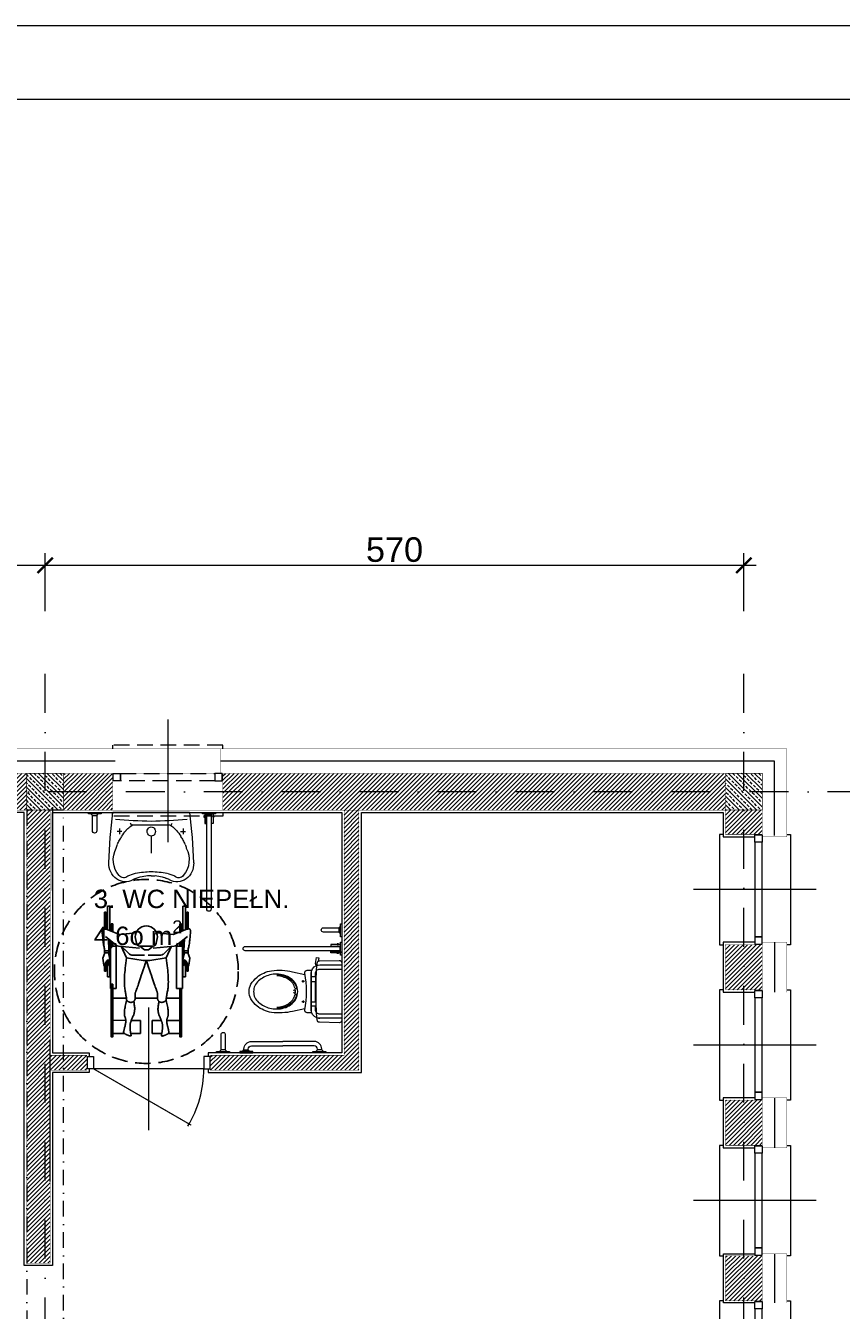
# Model space of a CAD drawing. Extents: x 4615668 to 9294084, y 5331114 to 10688993.
# Tile 12 of 181: x 4647871 to 4648536, y 5336349 to 5337397. Entities that reach past the tile are written whole.
import ezdxf
from ezdxf.lldxf.tags import DXFTag

# ---------------------------------------------------------------- set-up
doc = ezdxf.new("R2010")
doc.units = 0
doc.header["$MEASUREMENT"] = 0
for name, pattern in [('DASHDOT', [25.4, 12.7, -6.35, 0, -6.35]), ('DASHED', [19.05, 12.7, -6.35]), ('l217_500', [2, 1.5, -0.5])]:
    doc.linetypes.add(name, pattern=pattern)
for name, color, linetype in [('1', 7, 'Continuous'), ('DIM', 7, 'Continuous'), ('sciany', 1, 'Continuous'), ('STOLARKA', 4, 'Continuous')]:
    doc.layers.add(name, color=color, linetype=linetype)
for name, color, linetype, lineweight in [('A_widok', 8, 'Continuous', 0), ('gr_klasy', 7, 'l217_500', 13), ('hatch', 253, 'Continuous', 0), ('ocieplenie', 214, 'Continuous', 13), ('Osie', 175, 'DASHDOT', 9), ('sciany - mur', 1, 'Continuous', 30), ('tynk', 252, 'Continuous', 5), ('WYPOSAŻENIE', 223, 'Continuous', 9)]:
    doc.layers.add(name, color=color, linetype=linetype, lineweight=lineweight)
doc.styles.add('Arial Narrow 20', font='arial.ttf', dxfattribs={"height": 20})
doc.styles.add('ARIAL_WYM50', font='arial.ttf', dxfattribs={"height": 15})
doc.linetypes.add('BATTING', pattern='A,0.00254,-2.54,[134,ltypeshp.shx,S=2.54,R=0,X=-2.54,Y=0],-5.08,[134,ltypeshp.shx,S=2.54,R=180,X=2.54,Y=0],-2.54', length=10.16254)
tags = doc.linetypes.add('DASH', pattern=[15, 10, -5]).pattern_tags.tags
tags[6:7] = [DXFTag(74, 4), DXFTag(75, 0), DXFTag(340, '0'), DXFTag(46, 0.0), DXFTag(50, 0.0), DXFTag(44, 0.0), DXFTag(45, 0.0)]
tags[4:5] = [DXFTag(74, 4), DXFTag(75, 0), DXFTag(340, '0'), DXFTag(46, 0.0), DXFTag(50, 0.0), DXFTag(44, 0.0), DXFTag(45, 0.0)]
doc.dimstyles.new('1do100 ok', dxfattribs={"dimscale": 0.5, "dimtxt": 12, "dimasz": 25, "dimexe": 20, "dimexo": 0, "dimgap": 5, "dimtad": 1, "dimdec": 0, "dimzin": 9, "dimtxsty": 'Arial Narrow 20', "dimblk": 'ARCHTICK', "dimcen": 3, "dimdle": 20, "dimclrd": 256, "dimclre": 256, "dimclrt": 256, "dimadec": 0, "dimazin": 2, "dimtfac": 1, "dimtdec": 0, "dimtix": 1, "dimtmove": 2, "dimatfit": 3, "dimldrblk": 'NONE', "dimfxl": 0, "dimtvp": 1, "dimtolj": 1, "dimtzin": 0, "dimlwd": 5, "dimlwe": 5, "dimarcsym": 0})

# ---------------------------------------------------------------- blocks, each defined once
blk = doc.blocks.new('G$C61CBF25F')
at = {"layer": 'Osie', "lineweight": 0, "ltscale": 2.5}
for p, q in [((855, 0), (855, 1880)), ((1425, 0), (1425, 1880)), ((1525, 1780), (204.8, 1780)), ((1525, 1780), (204.8, 1780))]:
    blk.add_line(p, q, dxfattribs=at)
blk = doc.blocks.new('G$C503E6358')
at = {"layer": 'STOLARKA', "color": 5, "linetype": 'DASHED', "lineweight": 0}
blk.add_line((100, 45), (0, 45), dxfattribs=at)
for points in [[(24, 0), (21, 0), (21, 90), (24, 90)], [(76, 0), (79, 0), (79, 90), (76, 90)]]:
    blk.add_lwpolyline(points, dxfattribs=at)
for points in [[(56, 89.5), (56, 83.5), (50, 83.5), (50, 89.5)], [(56, 83.5), (56, 6.5), (50, 6.5), (50, 83.5)], [(56, 0.5), (56, 6.5), (50, 6.5), (50, 0.5)]]:
    blk.add_lwpolyline(points, close=True, dxfattribs=at)
blk = doc.blocks.new('umywalka')
at = {"layer": 'WYPOSAŻENIE', "lineweight": 0}
for p, q in [((-13.1, -5.4), (-17.6, -5.4)), ((-15.4, -7.4), (-15.4, -3.4)), ((0, -62.6), (0, 0)), ((0.1, -2.7), (0, -2.7)), ((-10.1, -16.2), (-10.9, -14.9)), ((-51.5, -31.3), (-51.5, -28.2)), ((-51.5, -31.3), (-51.5, -34.3)), ((-19.1, -31.3), (-33, -31.3)), ((-10.1, -46.3), (-10.9, -47.7)), ((-13.1, -57.2), (-17.6, -57.2)), ((-15.4, -55.1), (-15.4, -59.2)), ((0.1, -59.9), (0, -59.9))]:
    blk.add_line(p, q, dxfattribs=at)
at = {"layer": 'WYPOSAŻENIE', "lineweight": 0, "extrusion": (0, 0, -1)}
for centre, major_axis, start_param, end_param in [((-41.5, -10.2), (15, 0), 2.665045, 4.75447), ((-38.5, -16.6), (18.1, 0), 3.92538, 5.263255), ((-58.8, -379.1), (425.3, 0), -1.528716, -1.432204), ((-47.7, -8.8), (5.54, 0), 2.405605, 3.988362), ((-31.8, -14.3), (13.1, 0), -1.360254, -1.107188), ((-47, -41.7), (47.2, 0), -1.107223, -1.025618), ((-45.9, -40.1), (45, 0), -1.025688, -0.942144), ((-55.4, -51.9), (61.3, 0), -0.941874, -0.842747), ((465, -36.2), (472.2, 0), 3.153255, 3.222171), ((-80.2, -28.1), (28.6, 0), -0.476547, -0.370959), ((-75, -26.3), (22.9, 0), -0.370899, -0.195376), ((-81.8, -24.2), (32.9, 0), -0.417269, -0.195158), ((-142.9, -33.1), (94.8, 0), -0.172238, -0.020994), ((-27.2, -23.3), (18.8, 0), -0.843068, -0.664024), ((-27.4, -23.5), (19.1, 0), -0.66381, -0.437397), ((-10.3, -12.9), (2.18, 0), 0.675065, 1.823026), ((-632, -31.3), (622.1, 0), -0.026897, 0.026897), ((-114.2, -33.3), (63, 0), -0.195334, -0.089443), ((-142.9, -29.5), (94.8, 0), 0.020994, 0.172238), ((-15.4, -31.3), (3.75, 0), 1.570796, 4.712389), ((-15.4, -31.3), (3.75, 0), 4.712389, 7.853982), ((465, -26.3), (472.2, 0), 3.061014, 3.12993), ((-75, -36.2), (22.9, 0), 0.195376, 0.370899), ((-114.2, -29.3), (63, 0), 0.089443, 0.195334), ((-41.5, -52.4), (15, 0), 1.528716, 3.61814), ((-80.2, -34.4), (28.6, 0), 0.370959, 0.476547), ((-47.7, -53.7), (5.54, 0), 2.294823, 3.87758), ((-81.8, -38.4), (32.9, 0), 0.195158, 0.417269), ((-55.4, -10.7), (61.3, 0), 0.842747, 0.941874), ((-27.2, -39.2), (18.8, 0), 0.664024, 0.843068), ((-27.4, -39), (19.1, 0), 0.437397, 0.66381), ((-10.3, -49.6), (2.18, 0), 4.460159, 5.60812), ((-38.5, -45.9), (18.1, 0), 1.01993, 2.357805), ((-58.8, 316.6), (425.3, 0), 1.432204, 1.528716), ((-31.8, -48.3), (13.1, 0), 1.107188, 1.360254), ((-47, -20.8), (47.2, 0), 1.025618, 1.107223), ((-45.9, -22.5), (45, 0), 0.942144, 1.025688)]:
    blk.add_ellipse(centre, major_axis=major_axis, ratio=0.9, start_param=start_param, end_param=end_param, dxfattribs=at)
blk = doc.blocks.new('Z$W@#58677476')
at = {"layer": 'WYPOSAŻENIE'}
for p, q in [((2.7, 79), (2.7, 1.9)), ((6.2, 79), (2.7, 79)), ((6.2, 1.9), (6.2, 79)), ((96, 78.3), (94.7, 79.6)), ((100.9, 79.6), (99.5, 78.3)), ((4.4, -0.1), (4.4, -0.1))]:
    blk.add_line(p, q, dxfattribs=at)
for points in [[(-0.8, 80.7), (-0.8, 79.6), (9.7, 79.6), (9.7, 80.7)], [(1.1, 76.9), (1.1, 78), (0.5, 78), (0.5, 76.9)], [(2.4, 71.7), (2.4, 79.6), (1.1, 79.6), (1.1, 71.7)], [(6.6, 71.7), (6.6, 79.6), (7.8, 79.6), (7.8, 71.7)], [(7.8, 76.9), (7.8, 78), (8.5, 78), (8.5, 76.9)], [(92.3, 80.7), (92.3, 79.6), (102.8, 79.6), (102.8, 80.7)]]:
    blk.add_lwpolyline(points, close=True, dxfattribs=at)
blk.add_lwpolyline([(97.8, 64), (97.8, 64, 0.414214), (99.5, 65.8), (99.5, 78.3), (96, 78.3), (96, 65.8, 0.414214)], format="xyb", close=True, dxfattribs=at)
for start, end in [(180.0006, 270.0006), (269.9999, 0)]:
    blk.add_arc((4.5, 1.9), 1.75, start, end, dxfattribs=at)
at = {"layer": 'WYPOSAŻENIE', "xscale": -1, "rotation": 270}
blk.add_blockref('umywalka', (82.8, 80.7), dxfattribs=at)
blk = doc.blocks.new('22')
at = {"layer": 'WYPOSAŻENIE'}
for p, q in [((-30410.7, -117927), (-30409.4, -117925.7)), ((-30409.4, -117931.8), (-30410.7, -117930.5)), ((-30495, -117946.8), (-30495, -118023.9)), ((-30493.3, -117945), (-30493.3, -117945)), ((-30491.5, -118023.9), (-30491.5, -117946.8)), ((-30465.6, -117994), (-30467.6, -117994)), ((-30466.6, -117995), (-30466.6, -117993)), ((-30451, -117994), (-30449, -117994)), ((-30450, -117995), (-30450, -117993)), ((-30450, -118004), (-30466.5, -118004)), ((-30436.5, -118025.5), (-30436.5, -118010.5)), ((-30511.6, -118024.4), (-30510.3, -118023.1)), ((-30506.8, -118023.1), (-30505.4, -118024.4)), ((-30495, -118023.9), (-30491.5, -118023.9))]:
    blk.add_line(p, q, dxfattribs=at)
for points in [[(-30425, -117928.8), (-30425, -117928.8, 0.414214), (-30423.2, -117930.5), (-30410.7, -117930.5), (-30410.7, -117927), (-30423.2, -117927, 0.414214)], [(-30458.3, -117953.6, -0.221073), (-30449.5, -117957.6, -0.102493), (-30444.7, -117966.8, -0.121565), (-30444.9, -117978.3, -0.187395), (-30452.1, -117988, -0.126952), (-30458.3, -117989.6, -0.126952), (-30464.5, -117988, -0.187395), (-30471.7, -117978.3, -0.121565), (-30471.9, -117966.8, -0.102493), (-30467, -117957.6, -0.221073)], [(-30475.7, -118000.5), (-30440.9, -118000.5), (-30440.9, -117997.3, 0.472458), (-30443.3, -117995.3, -0.097656), (-30473.3, -117995.3, 0.472458), (-30475.7, -117997.3)], [(-30508.5, -118008.8), (-30508.5, -118008.8, 0.414214), (-30510.3, -118010.6), (-30510.3, -118023.1), (-30506.8, -118023.1), (-30506.8, -118010.6, 0.414214)], [(-30481.7, -118025.5), (-30434.8, -118025.5, 0.421203), (-30432.8, -118023.5), (-30433.2, -118007.4, 0.384529), (-30435, -118005.4, 0.020097), (-30458.3, -118004.5, 0.020097), (-30481.5, -118005.4, 0.384529), (-30483.3, -118007.4), (-30483.7, -118023.5, 0.421203)]]:
    blk.add_lwpolyline(points, format="xyb", close=True, dxfattribs=at)
for points in [[(-30408.3, -117923.3), (-30409.4, -117923.3), (-30409.4, -117933.8), (-30408.3, -117933.8)], [(-30408.3, -117952.9), (-30409.4, -117952.9), (-30409.4, -117942.4), (-30408.3, -117942.4)], [(-30466.5, -118000.5), (-30466.5, -118004.4), (-30470.2, -118004.4), (-30470.2, -118000.5)], [(-30450, -118000.5), (-30450, -118004.4), (-30446.3, -118004.4), (-30446.3, -118000.5)], [(-30408.3, -118002), (-30409.4, -118002), (-30409.4, -118012.5), (-30408.3, -118012.5)], [(-30496.6, -118021.8), (-30496.6, -118022.9), (-30497.3, -118022.9), (-30497.3, -118021.8)], [(-30495.4, -118016.5), (-30495.4, -118024.4), (-30496.6, -118024.4), (-30496.6, -118016.5)], [(-30491.1, -118016.5), (-30491.1, -118024.4), (-30489.9, -118024.4), (-30489.9, -118016.5)], [(-30489.9, -118021.8), (-30489.9, -118022.9), (-30489.3, -118022.9), (-30489.3, -118021.8)], [(-30503, -118025.5), (-30503, -118024.4), (-30513.5, -118024.4), (-30513.5, -118025.5)], [(-30488, -118025.5), (-30488, -118024.4), (-30498.5, -118024.4), (-30498.5, -118025.5)]]:
    blk.add_lwpolyline(points, close=True, dxfattribs=at)
for points in [[(-30444.2, -117995.5), (-30442.1, -117985.4, 0.088113), (-30441.3, -117968.1, 0.124068), (-30446.4, -117956.4, 0.086475), (-30452.3, -117951.4, 0.130408), (-30458.3, -117949.9, 0.130408), (-30464.2, -117951.4, 0.086475), (-30470.1, -117956.4, 0.124068), (-30475.3, -117968.1, 0.088113), (-30474.4, -117985.4), (-30472.3, -117995.5)], [(-30410.7, -117945.7), (-30411.3, -117945.7, 0.414213), (-30417.6, -117952), (-30417.6, -117977.5)], [(-30410.7, -117949.2), (-30411.3, -117949.2, 0.414211), (-30414.1, -117952), (-30414.1, -117977.5)], [(-30472, -117972.5, 0.136377), (-30469.2, -117982.6, 0.205105), (-30461.1, -117988.8, 0.668461), (-30460.8, -117987.4, -0.213245), (-30468.2, -117982, -0.134007), (-30471.1, -117972.5)], [(-30445.5, -117972.5, -0.134007), (-30448.4, -117982, -0.213245), (-30455.8, -117987.4, 0.668461), (-30455.5, -117988.8, 0.205105), (-30447.4, -117982.6, 0.136377), (-30444.6, -117972.5)], [(-30410.7, -118009.2), (-30411.3, -118009.2, -0.414213), (-30417.6, -118003), (-30417.6, -117977.5)], [(-30410.7, -118005.7), (-30411.3, -118005.7, -0.414211), (-30414.1, -118003), (-30414.1, -117977.5)], [(-30458.8, -117986.4), (-30459.9, -117987, 0.801198), (-30460, -117987.3, 0.05862), (-30458.3, -117987.5, 0.05862), (-30456.6, -117987.3, 0.801198), (-30456.7, -117987), (-30457.8, -117986.4)], [(-30436.9, -118005.3, 0.32142), (-30443.5, -118000.5), (-30473, -118000.5, 0.300027), (-30479.5, -118004.8)], [(-30479.7, -118005.3, 0.081906), (-30480, -118007.5), (-30480, -118025.5)], [(-30479.5, -118004.8, 0.019656), (-30479.7, -118005.3)], [(-30475.5, -118005, 0.203745), (-30476.5, -118007.5), (-30476.5, -118025.5)], [(-30470.2, -118004), (-30473, -118004, 0.194092), (-30475.5, -118005)], [(-30440.9, -118005.2, 0.216674), (-30443.5, -118004), (-30446.3, -118004)], [(-30441.1, -118005, -0.203745), (-30440, -118007.5), (-30440, -118025.5)], [(-30436.5, -118010.5), (-30436.5, -118006.5), (-30436.5, -118007.5, 0.081902), (-30436.9, -118005.3)]]:
    blk.add_lwpolyline(points, format="xyb", dxfattribs=at)
for points in [[(-30409.4, -117944.4), (-30410.7, -117945.7), (-30410.7, -117949.2), (-30409.4, -117950.5)], [(-30478.3, -118005.2), (-30481.3, -118004.1), (-30486.1, -118004.8), (-30485.8, -118006.7), (-30483, -118006.3)], [(-30409.4, -118010.5), (-30410.7, -118009.2), (-30410.7, -118005.7), (-30409.4, -118004.4)]]:
    blk.add_lwpolyline(points, dxfattribs=at)
for start, end in [(89.9999, 180), (0.0006, 90.0006)]:
    blk.add_arc((-30493.3, -117946.8), 1.75, start, end, dxfattribs=at)
blk = doc.blocks.new('Widok z gory')
at = {"layer": '1', "color": 1}
for p, q in [((-17, -8.8), (-30.6, -8.8)), ((-30.6, -8.8), (-30.6, -9.8)), ((-30.6, -9.8), (-16.7, -9.8)), ((-12.4, -21), (-16.6, -9.9)), ((-10.7, -9.3), (-3.7, -18.1)), ((0.1, -8.8), (0.9, -8.8)), ((0.9, -8.8), (0.9, -12.2)), ((0.9, -8.8), (2.6, -8.8)), ((2.6, -8.9), (7.1, -7.4)), ((2.6, -8.8), (2.6, -11.8)), ((7.1, -7.4), (12.6, -8.1)), ((8, -11.8), (9.3, -10.3)), ((9.3, -10.3), (12.6, -8.8)), ((17.6, -9.8), (10.4, -9.8)), ((12.6, -8.1), (13.5, -8.8)), ((12.6, -8.8), (17.6, -8.8)), ((17.6, -9.8), (17.6, -8.8)), ((-35.5, -10.9), (-35.5, -13.1)), ((-16.3, -10.9), (-35.5, -10.9)), ((-35.5, -13.1), (-15.4, -13.1)), ((-15, -14.1), (-21.1, -14.1)), ((-21.1, -14.1), (-21.1, -15.5)), ((-21.1, -15.5), (-14.5, -15.5)), ((-8.7, -11.8), (0.9, -12.2)), ((-7.7, -13.1), (22.3, -13.1)), ((-6.9, -14.1), (-2.9, -14.1)), ((-5.8, -15.5), (-2.9, -15.5)), ((-2.9, -13.4), (-2.9, -17.2)), ((-2.9, -13.4), (-2.9, -17.2)), ((-2.9, -13.4), (-2.9, -18.2)), ((-2.9, -13.4), (31.6, -13.4)), ((-2.9, -13.4), (-2.9, -18.2)), ((-2.9, -15.3), (-2.9, -18.2)), ((-2.9, -18.2), (31.6, -18.2)), ((-2.9, -20), (-1.1, -37.3)), ((2.6, -11.8), (0.9, -12.2)), ((2.6, -11.8), (7.7, -13.1)), ((7.7, -13.1), (12.9, -11.8)), ((13, -11), (8, -11.8)), ((22.3, -10.9), (8.8, -10.9)), ((12.9, -11.8), (13, -11)), ((22.3, -10.9), (22.3, -13.1)), ((22.3, -10.9), (22.3, -13.1)), ((31.6, -13.4), (31.6, -18.2)), ((39.6, -26.6), (39.6, -15.5)), ((45.6, -15.5), (71.1, -15.5)), ((71.1, -14.1), (45.7, -14.1)), ((57.8, -26.1), (57.8, -15.5)), ((68.5, -15.5), (68.5, -25.2)), ((-13.7, -34.4), (-12.4, -21)), ((-2.9, -22.4), (3.9, -29.1)), ((-2.9, -22.4), (6.8, -26.6)), ((4.6, -30.9), (4.6, -41.3)), ((6.8, -26.6), (8.9, -40)), ((57.8, -38), (57.8, -30.4)), ((68.5, -38), (68.5, -30.2)), ((-5.4, -34.7), (-10.3, -33.7)), ((-2.9, -37.3), (-2.9, -48.2)), ((-2.9, -37.3), (0.3, -41.1)), ((0.3, -41.1), (0.3, -42.8)), ((0.3, -41.1), (0.3, -42.8)), ((8.9, -40), (8.9, -45.5)), ((39.6, -34), (39.6, -51.5)), ((57.8, -38), (68.5, -38)), ((57.8, -38), (68.5, -38)), ((-13.7, -51.2), (-12.4, -64.6)), ((-10.3, -51.9), (-5.4, -50.8)), ((-2.9, -48.2), (0.3, -44.4)), ((-2.9, -65.5), (-1.1, -48.3)), ((0.3, -44.4), (0.3, -42.8)), ((0.3, -44.4), (0.3, -42.8)), ((4.6, -54.6), (4.6, -44.2)), ((6.8, -58.9), (8.9, -45.5)), ((57.8, -55.1), (57.8, -47.6)), ((57.8, -47.6), (68.5, -47.6)), ((68.4, -55.5), (68.4, -47.6)), ((-2.9, -63.2), (3.9, -56.4)), ((-2.9, -63.2), (1.8, -58.5)), ((-2.9, -63.2), (6.8, -58.9)), ((-2.9, -63.2), (6.8, -58.9)), ((39.6, -70.1), (39.6, -59)), ((57.7, -59), (57.6, -71.4)), ((68.5, -70.1), (68.5, -60.4)), ((-35.5, -74.6), (-35.5, -72.5)), ((-35.5, -72.5), (-15.4, -72.5)), ((-21.1, -70.1), (-14.5, -70.1)), ((-21.1, -71.4), (-21.1, -70.1)), ((-15, -71.4), (-21.1, -71.4)), ((-12.4, -64.6), (-16.6, -75.7)), ((-10.7, -76.2), (-3.7, -67.4)), ((-8.7, -73.8), (0.9, -73.3)), ((-7.7, -72.5), (22.3, -72.5)), ((-6.9, -71.4), (-2.9, -71.4)), ((-5.8, -70.1), (-2.9, -70.1)), ((-2.9, -72.1), (-2.9, -67.3)), ((-2.9, -67.3), (31.6, -67.3)), ((-2.9, -72.1), (-2.9, -67.3)), ((-2.9, -70.2), (-2.9, -67.3)), ((-2.9, -72.1), (-2.9, -68.4)), ((-2.9, -72.1), (-2.9, -68.4)), ((-2.9, -72.1), (31.6, -72.1)), ((0.9, -76.8), (0.9, -73.3)), ((2.6, -73.8), (0.9, -73.3)), ((2.6, -73.8), (7.7, -72.5)), ((7.7, -72.5), (12.9, -73.8)), ((22.3, -74.6), (22.3, -72.5)), ((22.3, -74.6), (22.3, -72.5)), ((31.6, -72.1), (31.6, -67.3)), ((45.6, -70.1), (62.6, -70.1)), ((45.6, -71.4), (58.3, -71.4)), ((57.6, -71.4), (71.2, -71.4)), ((71.2, -70.1), (71.2, -71.4)), ((-16.3, -74.6), (-35.5, -74.6)), ((-30.6, -75.7), (-16.7, -75.7)), ((-30.6, -76.8), (-30.6, -75.7)), ((-17, -76.8), (-30.6, -76.8)), ((0.1, -76.8), (0.9, -76.8)), ((0.9, -76.8), (2.6, -76.8)), ((2.6, -76.8), (2.6, -73.8)), ((2.6, -76.6), (7.1, -78.2)), ((7.1, -78.2), (12.6, -77.4)), ((13, -74.5), (8, -73.8)), ((8, -73.8), (9.3, -75.2)), ((22.3, -74.6), (8.8, -74.6)), ((9.3, -75.2), (12.6, -76.8)), ((17.6, -75.7), (10.4, -75.7)), ((12.6, -76.8), (17.6, -76.8)), ((12.6, -77.4), (13.5, -76.8)), ((12.9, -73.8), (13, -74.5)), ((17.6, -75.7), (17.6, -76.8))]:
    blk.add_line(p, q, dxfattribs=at)
for points in [[(-16.7, -9.8), (-16.7, -9.6), (-16.7, -9.4), (-16.8, -9.2), (-16.8, -9.1), (-16.8, -8.9), (-16.9, -8.7), (-16.9, -8.6), (-16.9, -8.4), (-16.9, -8.3), (-16.9, -8.2), (-16.9, -8), (-16.9, -7.9), (-16.9, -7.8), (-16.9, -7.7), (-16.9, -7.7), (-16.9, -7.6), (-16.8, -7.5), (-16.8, -7.5), (-16.8, -7.4), (-16.7, -7.3), (-16.6, -7.3), (-16.6, -7.2), (-16.5, -7.2), (-16.4, -7.1), (-16.3, -7.1), (-16.2, -7), (-16.1, -7), (-15.9, -6.9), (-15.8, -6.9), (-15.7, -6.8), (-15.5, -6.8), (-15.3, -6.8)], [(-15.3, -6.8), (-14.2, -6.8), (-13.1, -6.9), (-12, -7), (-10.9, -7), (-9.8, -7.1), (-8.8, -7.2), (-7.8, -7.3), (-6.8, -7.5), (-5.9, -7.6), (-4.9, -7.7), (-4, -7.9), (-3.2, -8), (-2.3, -8.2), (-1.5, -8.4), (-0.7, -8.6), (0.1, -8.8)], [(6.8, -26.6), (8.9, -26.3), (11, -26), (13, -25.8), (15, -25.6), (16.8, -25.4), (18.6, -25.2), (20.3, -25.1), (21.9, -25), (23.5, -24.9), (24.9, -24.9), (26.3, -24.8), (27.6, -24.9), (28.8, -24.9), (30, -25), (31.1, -25.1), (32, -25.3), (33, -25.4), (33.8, -25.6), (34.7, -25.7), (35.4, -25.8), (36.1, -26), (36.8, -26.1), (37.4, -26.2), (38, -26.3), (38.5, -26.3), (39, -26.4), (39.4, -26.5), (39.7, -26.5), (40, -26.6), (40.3, -26.6), (40.5, -26.6), (40.6, -26.6), (40.7, -26.6), (40.8, -26.6), (41, -26.7), (41.1, -26.7), (41.2, -26.8), (41.3, -26.8), (41.4, -26.9), (41.5, -27), (41.6, -27.1), (41.7, -27.2), (41.9, -27.3), (42, -27.4), (42.1, -27.5), (42.2, -27.7), (42.3, -27.8), (42.4, -28), (42.5, -28.2), (42.6, -28.3), (42.6, -28.5), (42.7, -28.7), (42.8, -28.8), (42.8, -29), (42.9, -29.2), (42.9, -29.4), (42.9, -29.6), (43, -29.8), (43, -30), (43, -30.1), (43, -30.3), (43, -30.5), (42.9, -30.7), (42.9, -30.9), (42.9, -31.1), (42.8, -31.3), (42.8, -31.5), (42.7, -31.7), (42.6, -31.8), (42.5, -32), (42.4, -32.2), (42.3, -32.3), (42.2, -32.5), (42.1, -32.6), (42, -32.7), (41.8, -32.9), (41.7, -33), (41.5, -33.1), (41.3, -33.2), (41.1, -33.3), (41, -33.4), (40.8, -33.5), (40.6, -33.5), (40.4, -33.6), (40.2, -33.6), (40, -33.7), (39.8, -33.7), (39.6, -33.8), (39.4, -33.8), (39.2, -33.8), (39, -33.8), (38.8, -33.8), (38.6, -33.8), (38.4, -33.7), (38.1, -33.7), (37.9, -33.7), (37.7, -33.6), (37.5, -33.6), (37.3, -33.6), (37, -33.6), (36.8, -33.6), (36.5, -33.6), (36.3, -33.6), (36, -33.6), (35.8, -33.7), (35.5, -33.7), (35.2, -33.8), (35, -33.9), (34.7, -33.9), (34.4, -34), (34.1, -34.1), (33.8, -34.2), (33.4, -34.4), (32.9, -34.6), (32.2, -34.8), (31.3, -35.1), (30.3, -35.5), (29.2, -35.9), (27.9, -36.4), (26.4, -36.9), (24.7, -37.4), (22.9, -38), (21, -38.7), (18.9, -39.4), (16.6, -40.2), (14.2, -41), (11.6, -41.9), (8.9, -42.8)], [(41.6, -26.6), (42.8, -26.3), (44, -26), (45.1, -25.8), (46.2, -25.6), (47.2, -25.4), (48.2, -25.2), (49.1, -25.1), (50, -25), (50.8, -24.9), (51.5, -24.9), (52.2, -24.9), (52.8, -24.9), (53.4, -25), (53.9, -25.1), (54.4, -25.2), (54.8, -25.3), (55.2, -25.5), (55.6, -25.6), (56, -25.8), (56.4, -25.9), (56.8, -26), (57.2, -26), (57.7, -26.1), (58.1, -26.1), (58.6, -26.1), (59, -26.1), (59.5, -26.1), (60, -26), (60.5, -25.9), (61, -25.8), (61.5, -25.7), (62, -25.6), (62.5, -25.5), (63, -25.3), (63.5, -25.2), (63.9, -25.1), (64.3, -25), (64.7, -24.9), (65.1, -24.8), (65.4, -24.8), (65.8, -24.7), (66.1, -24.6), (66.3, -24.6), (66.6, -24.5), (66.8, -24.5), (67, -24.5), (67.2, -24.5), (67.4, -24.4), (67.5, -24.4), (67.7, -24.5), (67.8, -24.5), (67.9, -24.6), (68.1, -24.7), (68.3, -24.9), (68.4, -25), (68.6, -25.2), (68.7, -25.4), (68.9, -25.6), (69, -25.9), (69.2, -26.2), (69.3, -26.5), (69.5, -26.8), (69.7, -27.2), (69.8, -27.6), (70, -28), (70.1, -28.3), (70.2, -28.7), (70.3, -29), (70.4, -29.3), (70.4, -29.5), (70.5, -29.7), (70.5, -29.9), (70.5, -30.1), (70.4, -30.2), (70.4, -30.3), (70.3, -30.4), (70.2, -30.5), (70.1, -30.5), (70, -30.5), (69.8, -30.5), (69.7, -30.5), (69.5, -30.4), (69.3, -30.4), (69.1, -30.3), (68.8, -30.3), (68.6, -30.3), (68.4, -30.2), (68.1, -30.2), (67.8, -30.1), (67.5, -30.1), (67.2, -30), (66.9, -30), (66.6, -29.9), (66.2, -29.9), (65.9, -29.8), (65.5, -29.8), (65.1, -29.7), (64.7, -29.7), (64.4, -29.6), (64, -29.6), (63.7, -29.6), (63.3, -29.6), (63, -29.6), (62.6, -29.6), (62.3, -29.6), (62, -29.6), (61.6, -29.6), (61.3, -29.6), (61, -29.7), (60.7, -29.7), (60.4, -29.8), (60.1, -29.9), (59.8, -29.9), (59.5, -30), (59.2, -30.1), (58.9, -30.2), (58.5, -30.3), (58.1, -30.4), (57.8, -30.6), (57.4, -30.7), (57, -30.9), (56.5, -31), (56.1, -31.2), (55.6, -31.4), (55.2, -31.6), (54.7, -31.8), (54.2, -32), (53.7, -32.3), (53.2, -32.5), (52.6, -32.7), (52.1, -32.8), (51.5, -33), (50.9, -33.1), (50.2, -33.2), (49.6, -33.2), (48.9, -33.3), (48.2, -33.3), (47.5, -33.2), (46.7, -33.2), (45.9, -33.1), (45.1, -33), (44.3, -32.9), (43.5, -32.7), (42.6, -32.5)], [(6.8, -58.9), (8.9, -59.2), (11, -59.5), (13, -59.8), (15, -60), (16.8, -60.2), (18.6, -60.3), (20.3, -60.5), (21.9, -60.6), (23.5, -60.6), (24.9, -60.7), (26.3, -60.7), (27.6, -60.7), (28.8, -60.6), (30, -60.5), (31.1, -60.4), (32, -60.3), (33, -60.1), (33.8, -60), (34.7, -59.8), (35.4, -59.7), (36.1, -59.6), (36.8, -59.5), (37.4, -59.4), (38, -59.3), (38.5, -59.2), (39, -59.1), (39.4, -59.1), (39.7, -59), (40, -59), (40.3, -59), (40.5, -58.9), (40.6, -58.9), (40.7, -58.9), (40.8, -58.9), (41, -58.9), (41.1, -58.8), (41.2, -58.8), (41.3, -58.7), (41.4, -58.7), (41.5, -58.6), (41.6, -58.5), (41.7, -58.4), (41.9, -58.3), (42, -58.1), (42.1, -58), (42.2, -57.9), (42.3, -57.7), (42.4, -57.6), (42.5, -57.4), (42.6, -57.2), (42.6, -57), (42.7, -56.9), (42.8, -56.7), (42.8, -56.5), (42.9, -56.3), (42.9, -56.2), (42.9, -56), (43, -55.8), (43, -55.6), (43, -55.4), (43, -55.2), (43, -55), (42.9, -54.8), (42.9, -54.6), (42.9, -54.4), (42.8, -54.2), (42.8, -54), (42.7, -53.9), (42.6, -53.7), (42.5, -53.5), (42.4, -53.4), (42.3, -53.2), (42.2, -53.1), (42.1, -52.9), (42, -52.8), (41.8, -52.7), (41.7, -52.6), (41.5, -52.5), (41.3, -52.4), (41.1, -52.3), (41, -52.2), (40.8, -52.1), (40.6, -52), (40.4, -52), (40.2, -51.9), (40, -51.9), (39.8, -51.8), (39.6, -51.8), (39.4, -51.8), (39.2, -51.8), (39, -51.8), (38.8, -51.8), (38.6, -51.8), (38.4, -51.8), (38.1, -51.8), (37.9, -51.9), (37.7, -51.9), (37.5, -52), (37.3, -52), (37, -52), (36.8, -52), (36.5, -52), (36.3, -52), (36, -51.9), (35.8, -51.9), (35.5, -51.8), (35.2, -51.8), (35, -51.7), (34.7, -51.6), (34.4, -51.5), (34.1, -51.4), (33.8, -51.3), (33.4, -51.1), (32.9, -50.9), (32.2, -50.7), (31.3, -50.4), (30.3, -50), (29.2, -49.6), (27.9, -49.2), (26.4, -48.7), (24.7, -48.1), (22.9, -47.5), (21, -46.9), (18.9, -46.1), (16.6, -45.4), (14.2, -44.6), (11.6, -43.7), (8.9, -42.8)], [(41.4, -58.9), (42.7, -59.2), (43.9, -59.5), (45, -59.8), (46.1, -60), (47.1, -60.2), (48.1, -60.4), (49, -60.5), (49.8, -60.6), (50.6, -60.7), (51.4, -60.7), (52, -60.7), (52.7, -60.7), (53.3, -60.7), (53.8, -60.6), (54.2, -60.5), (54.6, -60.3), (55, -60.1), (55.4, -60), (55.8, -59.9), (56.2, -59.8), (56.7, -59.7), (57.1, -59.6), (57.5, -59.6), (58, -59.6), (58.4, -59.6), (58.9, -59.6), (59.4, -59.6), (59.9, -59.7), (60.3, -59.7), (60.8, -59.8), (61.4, -60), (61.9, -60.1), (62.4, -60.2), (62.9, -60.4), (63.3, -60.5), (63.8, -60.6), (64.2, -60.7), (64.6, -60.8), (65, -60.9), (65.3, -61), (65.6, -61), (65.9, -61.1), (66.2, -61.1), (66.5, -61.2), (66.7, -61.2), (66.9, -61.3), (67.1, -61.3), (67.2, -61.3), (67.4, -61.3), (67.5, -61.3), (67.7, -61.2), (67.8, -61.1), (68, -61), (68.1, -60.9), (68.3, -60.7), (68.4, -60.5), (68.6, -60.3), (68.7, -60.1), (68.9, -59.8), (69.1, -59.6), (69.2, -59.2), (69.4, -58.9), (69.5, -58.5), (69.7, -58.2), (69.9, -57.8), (70, -57.4), (70.1, -57.1), (70.2, -56.8), (70.3, -56.5), (70.3, -56.2), (70.4, -56), (70.4, -55.8), (70.4, -55.7), (70.3, -55.5), (70.3, -55.4), (70.2, -55.3), (70.1, -55.3), (70, -55.2), (69.9, -55.2), (69.7, -55.2), (69.6, -55.3), (69.4, -55.3), (69.2, -55.4), (69, -55.4), (68.7, -55.4), (68.5, -55.5), (68.3, -55.5), (68, -55.6), (67.7, -55.6), (67.4, -55.7), (67.1, -55.7), (66.8, -55.8), (66.5, -55.8), (66.1, -55.9), (65.8, -55.9), (65.4, -56), (65, -56), (64.6, -56), (64.3, -56.1), (63.9, -56.1), (63.6, -56.1), (63.2, -56.1), (62.9, -56.1), (62.5, -56.1), (62.2, -56.1), (61.9, -56.1), (61.6, -56.1), (61.2, -56), (60.9, -56), (60.6, -55.9), (60.3, -55.9), (60, -55.8), (59.7, -55.7), (59.4, -55.7), (59.1, -55.6), (58.8, -55.5), (58.4, -55.3), (58, -55.2), (57.7, -55.1), (57.3, -54.9), (56.9, -54.8), (56.4, -54.6), (56, -54.4), (55.6, -54.2), (55.1, -54), (54.6, -53.8), (54.1, -53.6), (53.6, -53.4), (53.1, -53.1), (52.6, -52.9), (52, -52.8), (51.4, -52.6), (50.8, -52.5), (50.2, -52.4), (49.5, -52.4), (48.8, -52.3), (48.1, -52.3), (47.4, -52.3), (46.6, -52.4), (45.9, -52.5), (45.1, -52.6), (44.3, -52.7), (43.4, -52.8), (42.6, -53)], [(-16.7, -75.7), (-16.7, -75.9), (-16.7, -76.1), (-16.8, -76.3), (-16.8, -76.5), (-16.8, -76.7), (-16.9, -76.8), (-16.9, -77), (-16.9, -77.1), (-16.9, -77.3), (-16.9, -77.4), (-16.9, -77.5), (-16.9, -77.6), (-16.9, -77.7), (-16.9, -77.8), (-16.9, -77.9), (-16.9, -78), (-16.8, -78), (-16.8, -78.1), (-16.8, -78.2), (-16.7, -78.2), (-16.6, -78.3), (-16.6, -78.3), (-16.5, -78.4), (-16.4, -78.4), (-16.3, -78.5), (-16.2, -78.5), (-16.1, -78.6), (-15.9, -78.6), (-15.8, -78.7), (-15.7, -78.7), (-15.5, -78.7), (-15.3, -78.8)], [(-15.3, -78.8), (-14.2, -78.7), (-13.1, -78.7), (-12, -78.6), (-10.9, -78.5), (-9.8, -78.4), (-8.8, -78.3), (-7.8, -78.2), (-6.8, -78.1), (-5.9, -78), (-4.9, -77.8), (-4, -77.7), (-3.2, -77.5), (-2.3, -77.3), (-1.5, -77.2), (-0.7, -77), (0.1, -76.8)]]:
    blk.add_lwpolyline(points, dxfattribs=at)
for points in [[(31.6, -14.1), (71.1, -14.1), (71.1, -15.5), (31.6, -15.5)], [(28.1, -70.1), (71.1, -70.1), (71.2, -71.4), (28.1, -71.4)]]:
    blk.add_lwpolyline(points, close=True, dxfattribs=at)
at = {"layer": '1', "color": 1, "linetype": 'DASHED'}
blk.add_circle((17.8, -42.8), 75, dxfattribs=at)
at = {"layer": '1', "color": 1}
for centre, radius, start, end in [((-5.4, -20), 2.57, 0, 90), ((2, -30.9), 2.57, 0, 45), ((-10.3, -42.8), 9.1, 90, 270), ((-5.4, -37.3), 2.57, 0, 90), ((-5.4, -48.2), 2.57, 270, 0), ((2, -54.6), 2.57, 315, 0), ((-5.4, -65.5), 2.57, 270, 0), ((-5.4, -65.5), 2.57, 270, 0)]:
    blk.add_arc(centre, radius, start, end, dxfattribs=at)
blk = doc.blocks.new('G$C772A7A8F')
at = {"layer": 'STOLARKA', "color": 5, "lineweight": 0}
blk.add_line((100, 45), (0, 45), dxfattribs=at)
for points in [[(24, 0), (21, 0), (21, 90), (24, 90)], [(76, 0), (79, 0), (79, 90), (76, 90)]]:
    blk.add_lwpolyline(points, dxfattribs=at)
for points in [[(56, 89.5), (56, 83.5), (50, 83.5), (50, 89.5)], [(56, 83.5), (56, 6.5), (50, 6.5), (50, 83.5)], [(56, 0.5), (56, 6.5), (50, 6.5), (50, 0.5)]]:
    blk.add_lwpolyline(points, close=True, dxfattribs=at)
blk = doc.blocks.new('_ArchTick')
at = {"color": 0, "linetype": 'ByBlock', "const_width": 0.15}
blk.add_lwpolyline([(-0.5, -0.5), (0.5, 0.5)], dxfattribs=at)
blk = doc.blocks.new('*D3136')
at = {"layer": 'Defpoints', "color": 0}
for p in [(4647887, 5336957.1), (4647337, 5336869), (4647887, 5336869)]:
    blk.add_point(p, dxfattribs=at)
at = {"layer": 'DIM', "lineweight": 5, "ltscale": 40}
for p, q in [((4647337, 5336919.6), (4647337, 5336967.1)), ((4647887, 5336919.6), (4647887, 5336967.1)), ((4647327, 5336957.1), (4647897, 5336957.1))]:
    blk.add_line(p, q, dxfattribs=at)
at = {"layer": 'DIM', "linetype": 'ByBlock', "lineweight": 5, "xscale": 12.5, "yscale": 12.5, "zscale": 12.5, "rotation": 180}
blk.add_blockref('_ArchTick', (4647337, 5336957.1), dxfattribs=at)
at = {"layer": 'DIM', "linetype": 'ByBlock', "lineweight": 5, "xscale": 12.5, "yscale": 12.5, "zscale": 12.5}
blk.add_blockref('_ArchTick', (4647887, 5336957.1), dxfattribs=at)
at = {"layer": 'DIM', "lineweight": 0, "ltscale": 40, "insert": (4647612, 5336969.8), "char_height": 20, "attachment_point": 5, "style": 'Arial Narrow 20'}
blk.add_mtext('\\A1;550', dxfattribs=at)
blk = doc.blocks.new('_None')
blk = doc.blocks.new('*D3137')
at = {"layer": 'Defpoints', "color": 0}
for p in [(4648457, 5336957.1), (4647887, 5336869), (4648457, 5336872.4)]:
    blk.add_point(p, dxfattribs=at)
at = {"layer": 'DIM', "lineweight": 5, "ltscale": 40}
for p, q in [((4647887, 5336919.6), (4647887, 5336967.1)), ((4648457, 5336919.6), (4648457, 5336967.1)), ((4647877, 5336957.1), (4648467, 5336957.1))]:
    blk.add_line(p, q, dxfattribs=at)
at = {"layer": 'DIM', "linetype": 'ByBlock', "lineweight": 5, "xscale": 12.5, "yscale": 12.5, "zscale": 12.5, "rotation": 180}
blk.add_blockref('_ArchTick', (4647887, 5336957.1), dxfattribs=at)
at = {"layer": 'DIM', "linetype": 'ByBlock', "lineweight": 5, "xscale": 12.5, "yscale": 12.5, "zscale": 12.5}
blk.add_blockref('_ArchTick', (4648457, 5336957.1), dxfattribs=at)
at = {"layer": 'DIM', "lineweight": 0, "ltscale": 40, "insert": (4648172, 5336969.8), "char_height": 20, "attachment_point": 5, "style": 'Arial Narrow 20'}
blk.add_mtext('\\A1;570', dxfattribs=at)
blk = doc.blocks.new('G$C8361AC1F')
at = {"layer": 'STOLARKA', "color": 252, "linetype": 'Continuous', "lineweight": 0}
for p, q in [((50, 100), (50, 0)), ((5, 50), (95, 50))]:
    blk.add_line(p, q, dxfattribs=at)
at = {"layer": 'STOLARKA', "color": 252, "linetype": 'Continuous', "lineweight": 0, "const_width": 1}
blk.add_lwpolyline([(95, 50), (15.3, 96)], dxfattribs=at)
at = {"layer": 'STOLARKA', "color": 252, "linetype": 'Continuous', "lineweight": 0}
for points in [[(5, 40), (5, 50), (0, 50), (0, 40)], [(95, 40), (95, 50), (100, 50), (100, 40)]]:
    blk.add_lwpolyline(points, close=True, dxfattribs=at)
blk.add_arc((95, 50), 90, 148.7267, 180, dxfattribs=at)

msp = doc.modelspace()

# ---------------------------------------------------------------- hatches: boundary and pattern name
at = {"layer": 'hatch', "lineweight": 0, "ltscale": 40, "transparency": 33554687}
h = msp.add_hatch(dxfattribs=at)
h.set_pattern_fill('ANSI31', color=256, scale=20)
h.set_pattern_definition([(45, (14485.5151, -10341.5573), (-1.767766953, 1.767766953), [])])
h.paths.add_polyline_path([(4647871.992, 5336772.416), (4647871.992, 5336787.416), (4647351.992, 5336787.416), (4647351.992, 5336772.416), (4647871.992, 5336772.416)], is_closed=False)
h.paths.add_polyline_path([(4647872.036, 5336757.416), (4647871.992, 5336772.416), (4647351.992, 5336772.416), (4647351.992, 5336757.416), (4647872.036, 5336757.416)], is_closed=False)
h.paths.add_polyline_path([(4647334.492, 5336757.416), (4647334.492, 5336748.416), (4647351.992, 5336748.416), (4647351.992, 5336757.416), (4647334.492, 5336757.416)], is_closed=False)
h.paths.add_polyline_path([(4647334.492, 5336757.416), (4647334.492, 5336748.416), (4647321.992, 5336748.416), (4647321.992, 5336757.416), (4647334.492, 5336757.416)], is_closed=False)
h = msp.add_hatch(dxfattribs=at)
h.set_pattern_fill('ANSI33', color=256, scale=20, angle=90)
h.set_pattern_definition([(135, (8767.804, -10341.5546), (-3.535533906, -3.535533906), []), (135, (8767.804, -10338.019), (-3.535533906, -3.535533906), [2.5, -1.25])])
h.paths.add_polyline_path([(4647871.992, 5336757.416), (4647901.992, 5336757.416), (4647901.992, 5336787.416), (4647871.992, 5336787.416)])
h = msp.add_hatch(dxfattribs=at)
h.set_pattern_fill('ANSI31', color=256, scale=20)
h.set_pattern_definition([(45, (14485.5151, -10341.5573), (-1.767766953, 1.767766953), [])])
h.paths.add_polyline_path([(4647901.992, 5336772.416), (4647941.992, 5336772.416), (4647941.992, 5336787.416), (4647901.992, 5336787.416), (4647901.992, 5336772.416)], is_closed=False)
h.paths.add_polyline_path([(4647941.992, 5336772.416), (4647901.992, 5336772.416), (4647901.992, 5336757.416), (4647941.992, 5336757.416), (4647941.992, 5336772.416)], is_closed=False)
h.paths.add_polyline_path([(4648441.992, 5336757.416), (4648441.992, 5336772.416), (4648031.992, 5336772.416), (4648031.992, 5336757.416), (4648441.992, 5336757.416)], is_closed=False)
h.paths.add_polyline_path([(4648031.992, 5336787.416), (4648031.992, 5336772.416), (4648441.992, 5336772.416), (4648441.992, 5336787.416), (4648031.992, 5336787.416)], is_closed=False)
h.paths.add_polyline_path([(4648441.992, 5336757.416), (4648441.992, 5336737.666), (4648456.992, 5336737.666), (4648456.992, 5336757.416), (4648441.992, 5336757.416)], is_closed=False)
h.paths.add_polyline_path([(4648471.992, 5336737.666), (4648471.992, 5336757.416), (4648456.992, 5336757.416), (4648456.992, 5336737.666), (4648471.992, 5336737.666)], is_closed=False)
h.paths.add_polyline_path([(4648471.992, 5336647.666), (4648456.992, 5336647.666), (4648456.992, 5336610.833), (4648471.992, 5336610.833), (4648471.992, 5336647.666)], is_closed=False)
h.paths.add_polyline_path([(4648456.992, 5336647.666), (4648441.992, 5336647.666), (4648441.992, 5336610.833), (4648456.992, 5336610.833), (4648456.992, 5336647.666)], is_closed=False)
h.paths.add_polyline_path([(4648456.992, 5336483.999), (4648471.992, 5336483.999), (4648471.992, 5336520.833), (4648456.992, 5336520.833), (4648456.992, 5336483.999)], is_closed=False)
h.paths.add_polyline_path([(4648456.992, 5336483.999), (4648456.992, 5336520.833), (4648441.992, 5336520.833), (4648441.992, 5336483.999), (4648456.992, 5336483.999)], is_closed=False)
h.paths.add_polyline_path([(4648142.992, 5336545.416), (4648142.992, 5336757.416), (4648130.992, 5336757.416), (4648130.992, 5336557.416), (4648021.992, 5336557.416), (4648021.992, 5336545.416), (4648142.992, 5336545.416)], is_closed=False)
h.paths.add_polyline_path([(4647890.992, 5336545.416), (4647920.992, 5336545.416), (4647920.992, 5336557.416), (4647890.992, 5336557.416), (4647890.992, 5336545.416)], is_closed=False)
h.paths.add_polyline_path([(4647871.992, 5336387.947), (4647886.992, 5336387.947), (4647886.992, 5336757.416), (4647872.036, 5336757.416), (4647872.036, 5336772.416), (4647871.992, 5336772.416), (4647871.992, 5336387.947)], is_closed=False)
h.paths.add_polyline_path([(4647890.992, 5336557.416), (4647890.992, 5336757.416), (4647886.992, 5336757.416), (4647886.992, 5336387.947), (4647890.992, 5336387.947), (4647890.992, 5336545.416), (4647890.915, 5336545.416), (4647890.915, 5336557.416), (4647890.992, 5336557.416)], is_closed=False)
h.paths.add_polyline_path([(4648471.992, 5336357.166), (4648471.992, 5336393.999), (4648456.992, 5336393.999), (4648456.992, 5336357.166), (4648471.992, 5336357.166)], is_closed=False)
h.paths.add_polyline_path([(4648441.992, 5336393.999), (4648441.992, 5336357.166), (4648456.992, 5336357.166), (4648456.992, 5336393.999), (4648441.992, 5336393.999)], is_closed=False)
h.paths.add_polyline_path([(4648441.992, 5336267.166), (4648441.992, 5336247.416), (4648456.992, 5336247.416), (4648456.992, 5336267.166), (4648441.992, 5336267.166)], is_closed=False)
h.paths.add_polyline_path([(4648471.992, 5336247.416), (4648471.992, 5336267.166), (4648456.992, 5336267.166), (4648456.992, 5336247.416), (4648471.992, 5336247.416)], is_closed=False)
h = msp.add_hatch(dxfattribs=at)
h.set_pattern_fill('ANSI33', color=256, scale=20, angle=90)
h.set_pattern_definition([(135, (9337.804, -10341.5546), (-3.535533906, -3.535533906), []), (135, (9337.804, -10338.019), (-3.535533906, -3.535533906), [2.5, -1.25])])
h.paths.add_polyline_path([(4648441.992, 5336757.416), (4648471.992, 5336757.416), (4648471.992, 5336787.416), (4648441.992, 5336787.416)])

# ---------------------------------------------------------------- linework, layer by layer
at = {"color": 5, "linetype": 'DASHDOT', "lineweight": 0}
msp.add_lwpolyline([(4647871.992, 5336247.416), (4647901.992, 5336247.416), (4647901.992, 5336757.416), (4647871.992, 5336757.416)], close=True, dxfattribs=at)
at = {"layer": 'gr_klasy', "linetype": 'BATTING', "lineweight": 0}
for points in [[(4647943.992, 5336797.416), (4647311.992, 5336797.416), (4647311.992, 5336746.419)], [(4648481.992, 5336736.666), (4648481.992, 5336797.416), (4648029.992, 5336797.416)], [(4648481.992, 5336649.666), (4648481.992, 5336608.833)], [(4648481.992, 5336522.833), (4648481.992, 5336481.999)], [(4648481.992, 5336395.499), (4648481.992, 5336355.666)]]:
    msp.add_lwpolyline(points, dxfattribs=at)
at = {"layer": 'hatch', "color": 252}
for points in [[(4645711.587, 5334449.245), (4649911.587, 5334449.245), (4649911.587, 5337397.245), (4645711.587, 5337397.245)], [(4645711.587, 5334449.245), (4649911.587, 5334449.245), (4649911.587, 5337397.245), (4645711.587, 5337397.245)], [(4646031.587, 5337337.245), (4649851.587, 5337337.245), (4649851.587, 5334509.245), (4646031.587, 5334509.245)]]:
    msp.add_lwpolyline(points, close=True, dxfattribs=at)
at = {"layer": 'ocieplenie', "lineweight": 0, "ltscale": 40, "const_width": 0.2}
for points in [[(4647321.992, 5336746.419), (4647302.014, 5336746.419), (4647302.014, 5336807.416), (4648491.992, 5336807.416), (4648491.992, 5336735.666), (4648471.992, 5336735.666)], [(4648471.992, 5336608.833), (4648491.992, 5336608.833), (4648491.992, 5336649.666), (4648471.992, 5336649.666)], [(4648471.992, 5336481.999), (4648491.992, 5336481.999), (4648491.992, 5336522.833), (4648471.992, 5336522.833)], [(4648471.992, 5336395.499), (4648491.992, 5336395.499), (4648491.992, 5336355.666), (4648471.992, 5336355.666)]]:
    msp.add_lwpolyline(points, dxfattribs=at)
at = {"layer": 'ocieplenie', "linetype": 'DASH', "lineweight": 0, "const_width": 0.2}
for points in [[(4647943.992, 5336787.416), (4647943.992, 5336807.416)], [(4648029.992, 5336787.416), (4648029.992, 5336807.416)]]:
    msp.add_lwpolyline(points, dxfattribs=at)
at = {"layer": 'ocieplenie', "linetype": 'DASH', "lineweight": 0}
msp.add_lwpolyline([(4647931.992, 5336755.416), (4647951.992, 5336755.416)], dxfattribs=at)
at = {"layer": 'sciany', "ltscale": 40}
for points, const_width in [([(4647351.992, 5336757.416), (4647872.036, 5336757.416), (4647872.036, 5336787.416), (4647351.992, 5336787.416)], 0.3), ([(4647871.992, 5336757.416), (4647901.992, 5336757.416), (4647901.992, 5336787.416), (4647871.992, 5336787.416)], 0.5), ([(4647901.992, 5336757.416), (4648441.992, 5336757.416), (4648441.992, 5336787.416), (4647901.992, 5336787.416)], 0.3), ([(4648441.992, 5336757.416), (4648471.992, 5336757.416), (4648471.992, 5336787.416), (4648441.992, 5336787.416)], 0.5), ([(4648441.992, 5336737.666), (4648471.992, 5336737.666), (4648471.992, 5336757.416), (4648441.992, 5336757.416)], 0.3), ([(4648441.992, 5336647.666), (4648471.992, 5336647.666), (4648471.992, 5336610.833), (4648441.992, 5336610.833)], 0.3), ([(4647890.991, 5336545.416), (4647921.068, 5336545.416), (4647921.068, 5336557.416), (4647890.991, 5336557.416)], 0.3), ([(4648441.992, 5336483.999), (4648471.992, 5336483.999), (4648471.992, 5336520.833), (4648441.992, 5336520.833)], 0.3), ([(4648441.992, 5336393.999), (4648471.992, 5336393.999), (4648471.992, 5336357.166), (4648441.992, 5336357.166)], 0.3)]:
    msp.add_lwpolyline(points, close=True, dxfattribs=dict(at, const_width=const_width))
at = {"layer": 'sciany', "linetype": 'DASHDOT', "ltscale": 0.5, "const_width": 0.3}
for points in [[(4647941.992, 5336757.416), (4647941.992, 5336787.416)], [(4648031.992, 5336757.416), (4648031.992, 5336787.416)]]:
    msp.add_lwpolyline(points, dxfattribs=at)
at = {"layer": 'sciany', "ltscale": 40}
msp.add_lwpolyline([(4647890.992, 5336387.947, 0.3, 0.3, 0), (4647890.992, 5336757.416, 0.3, 0.3, 0), (4647871.992, 5336757.416, 0.3, 0.3, 0), (4647871.992, 5336387.947, 0.3, 0.3, 0)], format="xyseb", close=True, dxfattribs=at)
at = {"layer": 'sciany', "ltscale": 40, "const_width": 0.3}
msp.add_lwpolyline([(4648021.992, 5336545.416), (4648142.992, 5336545.416), (4648142.992, 5336757.416), (4648130.992, 5336757.416), (4648130.992, 5336557.416), (4648021.992, 5336557.416), (4648021.992, 5336545.416)], dxfattribs=at)
at = {"layer": 'sciany - mur', "lineweight": 0, "ltscale": 40}
msp.add_line((4647890.915, 5336570.283), (4647890.915, 5336454.571), dxfattribs=at)
at = {"layer": 'STOLARKA', "color": 5, "linetype": 'DASH', "lineweight": 0}
msp.add_line((4647986.992, 5336831.416), (4647986.992, 5336731.416), dxfattribs=at)
at = {"layer": 'tynk', "lineweight": 0, "ltscale": 40}
for points in [[(4647922.992, 5336546.416), (4647922.992, 5336543.416), (4647892.992, 5336543.416), (4647892.992, 5336385.947), (4647869.987, 5336385.947), (4647869.992, 5336691.783), (4647869.992, 5336755.413), (4647849.492, 5336755.413), (4647353.992, 5336755.416), (4647353.992, 5336746.416), (4647327.992, 5336746.416)], [(4647892.992, 5336759.752), (4647892.992, 5336559.416), (4647922.992, 5336559.416), (4647922.992, 5336556.416)], [(4647892.992, 5336691.783), (4647892.992, 5336691.783), (4647892.992, 5336755.416), (4648096.83, 5336755.416), (4648096.83, 5336755.416), (4648112.83, 5336755.417), (4648112.83, 5336755.417), (4648128.992, 5336755.423), (4648128.992, 5336559.416), (4648019.992, 5336559.416), (4648019.992, 5336556.416)], [(4648019.992, 5336546.416), (4648019.992, 5336543.416), (4648144.992, 5336543.416), (4648144.992, 5336755.43), (4648439.992, 5336755.55), (4648439.992, 5336735.666), (4648465.992, 5336735.666)], [(4648465.992, 5336649.666), (4648439.992, 5336649.666), (4648439.992, 5336608.833), (4648465.992, 5336608.833)], [(4648465.992, 5336522.833), (4648439.992, 5336522.833), (4648439.992, 5336481.999), (4648465.992, 5336481.999)], [(4648465.992, 5336355.666), (4648440.492, 5336355.666), (4648440.492, 5336395.499), (4648465.992, 5336395.499)]]:
    msp.add_lwpolyline(points, dxfattribs=at)

# ---------------------------------------------------------------- block references
at = {"lineweight": 0, "ltscale": 40}
msp.add_blockref('G$C61CBF25F', (4647031.992, 5334992.416), dxfattribs=at)
at = {"lineweight": 0, "ltscale": 40, "rotation": 90}
msp.add_blockref('G$C503E6358', (4648031.992, 5336731.416), dxfattribs=at)
at = {"lineweight": 0, "ltscale": 40, "xscale": -1, "rotation": 180}
for p in [(4648415.992, 5336737.666), (4648415.992, 5336610.833), (4648415.992, 5336483.999), (4648415.992, 5336357.166)]:
    msp.add_blockref('G$C772A7A8F', p, dxfattribs=at)
at = {"layer": 'A_widok', "linetype": 'Continuous', "lineweight": 0, "xscale": -1}
msp.add_blockref('Z$W@#58677476', (4648025.065, 5336674.733), dxfattribs=at)
at = {"layer": 'A_widok', "linetype": 'Continuous', "lineweight": 0, "rotation": 270.0000000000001}
msp.add_blockref('Widok z gory', (4648012.342, 5336643.638), dxfattribs=at)
at = {"layer": 'A_widok', "linetype": 'Continuous', "lineweight": 0, "xscale": -1, "rotation": 90.00000000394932}
msp.add_blockref('22', (4530103.454, 5306151.142), dxfattribs=at)
at = {"layer": 'sciany - mur', "color": 251, "lineweight": 0, "ltscale": 40, "rotation": 179.9999999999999}
msp.add_blockref('G$C8361AC1F', (4648021.492, 5336596.416), dxfattribs=at)

# ---------------------------------------------------------------- texts
at = {"layer": 'sciany', "color": 251, "ltscale": 40, "insert": (4647926.658, 5336692.521), "char_height": 15, "width": 235.09146, "attachment_point": 1, "style": 'ARIAL_WYM50'}
msp.add_mtext('\\A1;{\\C0;3. WC NIEPEŁN.\\P4,6o m{\\H0.7x;\\S2^ ;}}', dxfattribs=at)

# ---------------------------------------------------------------- dimensions: what is measured, and where the dimension line sits
at = {"layer": 'DIM', "lineweight": 0, "ltscale": 40}
for base, p1, p2, picture, middle in [((4647886.992, 5336957.121), (4647336.992, 5336868.986), (4647886.992, 5336868.986), '*D3136', (4647611.992, 5336969.833)), ((4648456.992, 5336957.121), (4647886.992, 5336868.986), (4648456.992, 5336872.416), '*D3137', (4648171.992, 5336969.833))]:
    dim = msp.add_linear_dim(base=base, p1=p1, p2=p2, dimstyle='1do100 ok', dxfattribs=at)
    dim.commit()
    dim.dimension.update_dxf_attribs({"geometry": picture, "text_midpoint": middle})

doc.saveas('drawing.dxf')
